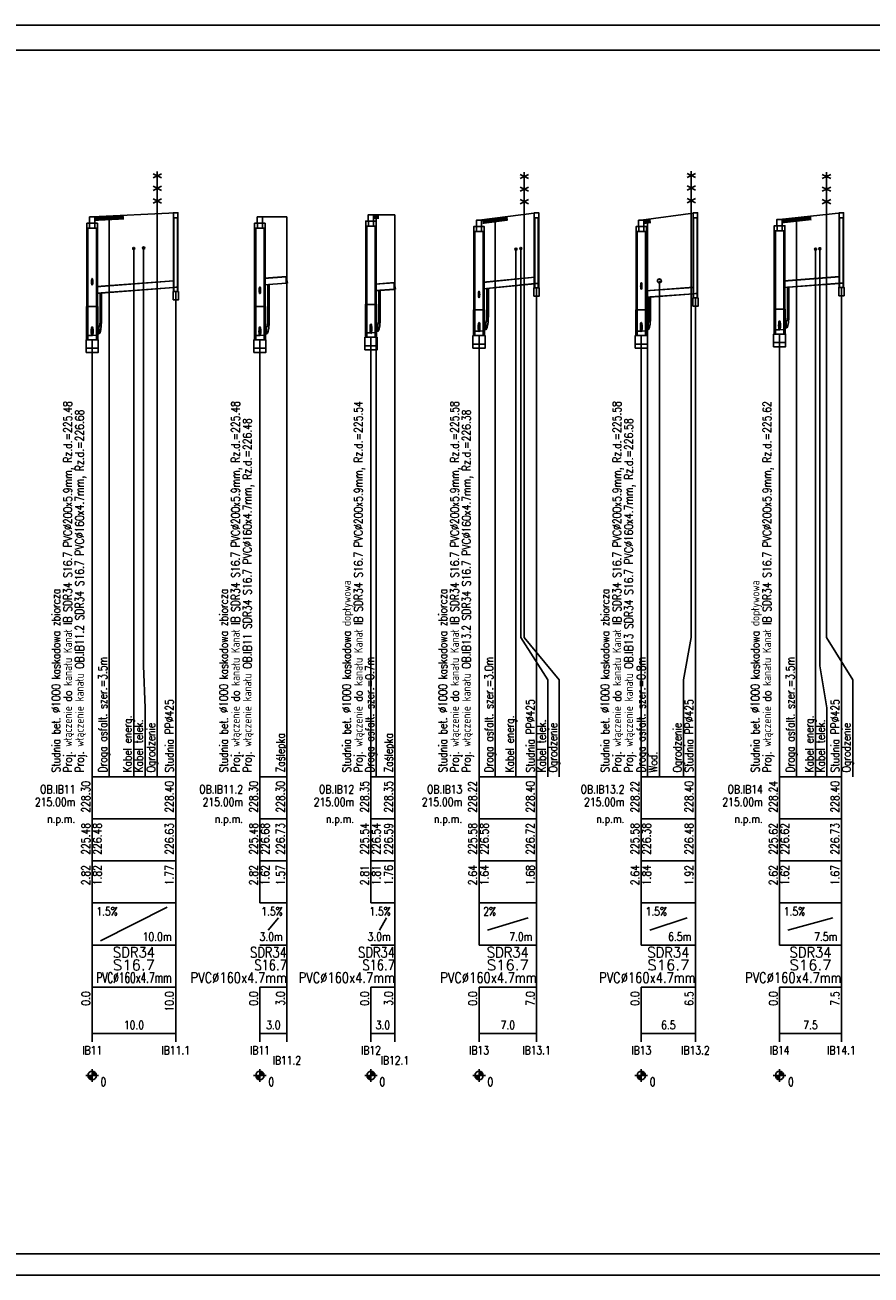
# Model space of a CAD drawing. Header units: metres. Extents: x -25 to 2175, y -3394 to -342.
# Tile 23 of 52: x 1774 to 1975, y -2411 to -2114. Entities that reach past the tile are written whole.
import ezdxf
from ezdxf.enums import TextEntityAlignment as Align

# ---------------------------------------------------------------- set-up
doc = ezdxf.new("R2010")
doc.units = ezdxf.units.M
doc.header["$LTSCALE"] = 0.2
for name, color, linetype in [('Linie_tabeli', 7, 'CONTINUOUS'), ('Pompownia_P8_Armatura', 7, 'CONTINUOUS'), ('Pompownia_P8_Liczby', 7, 'CONTINUOUS'), ('Pompownia_P8_Linie_opisowe', 7, 'CONTINUOUS'), ('Pompownia_P8_Linie_tabeli', 7, 'CONTINUOUS'), ('Pompownia_P8_Odcinki', 7, 'CONTINUOUS'), ('Pompownia_P8_Opis_PZ', 7, 'CONTINUOUS'), ('Pompownia_P8_Opis_uzbr_n', 7, 'CONTINUOUS'), ('Pompownia_P8_Opis_wl', 7, 'CONTINUOUS'), ('Pompownia_P8_Teren_istn', 3, 'CONTINUOUS'), ('Pompownia_P8_Uzbr_nadz', 7, 'CONTINUOUS'), ('Pompownia_P8_Uzbr_podz', 7, 'CONTINUOUS'), ('Pompownia_P8_Wezly', 7, 'CONTINUOUS'), ('warstwa_nr_0', 8, 'CONTINUOUS')]:
    doc.layers.add(name, color=color, linetype=linetype)
doc.styles.get("Standard").update_dxf_attribs({"font": 'simplex.shx'})

msp = doc.modelspace()

# ---------------------------------------------------------------- linework, layer by layer
at = {"layer": 'Linie_tabeli'}
msp.add_lwpolyline([(0.29, -2406.5), (2169.29, -2406.5), (2169.29, -2120.5), (0.29, -2120.5)], close=True, dxfattribs=at)
at = {"layer": 'Pompownia_P8_Armatura'}
for p, q in [((1791.42, -2184.79), (1791.78, -2184.79)), ((1831.28, -2184.79), (1831.64, -2184.79)), ((1857.41, -2185.52), (1857.41, -2187.32)), ((1857.68, -2184.17), (1858.04, -2184.17)), ((1883.09, -2185.12), (1883.09, -2186.92)), ((1883.36, -2183.77), (1883.72, -2183.77)), ((1921.65, -2185.12), (1921.65, -2186.92)), ((1921.92, -2183.77), (1922.28, -2183.77)), ((1954.51, -2184.76), (1954.51, -2186.56)), ((1954.78, -2183.41), (1955.14, -2183.41)), ((1791.15, -2186.14), (1791.15, -2187.94)), ((1831.01, -2186.14), (1831.01, -2187.94))]:
    msp.add_line(p, q, dxfattribs=at)
for points in [[(1831.31, -2184.79), (1831.31, -2176.16), (1831.3, -2176.16), (1831.3, -2184.79)], [(1831.61, -2184.79), (1831.61, -2176.16), (1831.63, -2176.16), (1831.63, -2184.79)], [(1954.81, -2183.41), (1954.81, -2176.78), (1954.8, -2176.78), (1954.8, -2183.41)], [(1955.11, -2183.41), (1955.11, -2176.78), (1955.13, -2176.78), (1955.13, -2183.41)], [(1791.45, -2184.79), (1791.45, -2178.16), (1791.43, -2178.16), (1791.43, -2184.79)], [(1791.75, -2184.79), (1791.75, -2178.16), (1791.76, -2178.16), (1791.76, -2184.79)], [(1857.71, -2184.17), (1857.71, -2177.54), (1857.69, -2177.54), (1857.69, -2184.17)], [(1858.01, -2184.17), (1858.01, -2177.54), (1858.02, -2177.54), (1858.02, -2184.17)], [(1883.39, -2183.77), (1883.39, -2177.1), (1883.37, -2177.1), (1883.37, -2183.77)], [(1883.69, -2183.77), (1883.69, -2177.1), (1883.7, -2177.1), (1883.7, -2183.77)], [(1921.95, -2183.77), (1921.95, -2179.14), (1921.93, -2179.14), (1921.93, -2183.77)], [(1922.25, -2183.77), (1922.25, -2179.14), (1922.26, -2179.14), (1922.26, -2183.77)], [(1856.81, -2185.67), (1857.41, -2185.67), (1857.41, -2185.6), (1856.81, -2185.6)], [(1882.49, -2185.27), (1883.09, -2185.27), (1883.09, -2185.2), (1882.49, -2185.2)], [(1921.05, -2185.27), (1921.65, -2185.27), (1921.65, -2185.2), (1921.05, -2185.2)], [(1953.91, -2184.91), (1954.51, -2184.91), (1954.51, -2184.84), (1953.91, -2184.84)], [(1790.55, -2186.29), (1791.15, -2186.29), (1791.15, -2186.21), (1790.55, -2186.21)], [(1790.55, -2187.79), (1791.15, -2187.79), (1791.15, -2187.86), (1790.55, -2187.86)], [(1830.41, -2186.29), (1831.01, -2186.29), (1831.01, -2186.21), (1830.41, -2186.21)], [(1830.41, -2187.79), (1831.01, -2187.79), (1831.01, -2187.86), (1830.41, -2187.86)], [(1856.81, -2187.17), (1857.41, -2187.17), (1857.41, -2187.25), (1856.81, -2187.25)], [(1882.49, -2186.77), (1883.09, -2186.77), (1883.09, -2186.85), (1882.49, -2186.85)], [(1921.05, -2186.77), (1921.65, -2186.77), (1921.65, -2186.85), (1921.05, -2186.85)], [(1953.91, -2186.41), (1954.51, -2186.41), (1954.51, -2186.49), (1953.91, -2186.49)]]:
    msp.add_lwpolyline(points, close=True, dxfattribs=at)
for points in [[(1791.15, -2186.29), (1791.19, -2186.27), (1791.24, -2186.21), (1791.28, -2186.12), (1791.32, -2186), (1791.36, -2185.85), (1791.39, -2185.67), (1791.41, -2185.47), (1791.43, -2185.25), (1791.44, -2185.02), (1791.45, -2184.79)], [(1791.15, -2186.21), (1791.19, -2186.2), (1791.24, -2186.14), (1791.28, -2186.06), (1791.31, -2185.94), (1791.35, -2185.8), (1791.38, -2185.63), (1791.4, -2185.43), (1791.42, -2185.23), (1791.43, -2185.01), (1791.43, -2184.79)], [(1791.15, -2187.79), (1791.24, -2187.75), (1791.33, -2187.64), (1791.42, -2187.46), (1791.5, -2187.21), (1791.57, -2186.91), (1791.63, -2186.55), (1791.68, -2186.15), (1791.72, -2185.71), (1791.74, -2185.26), (1791.75, -2184.79)], [(1791.15, -2187.86), (1791.24, -2187.82), (1791.34, -2187.71), (1791.43, -2187.53), (1791.51, -2187.28), (1791.58, -2186.96), (1791.64, -2186.59), (1791.7, -2186.18), (1791.73, -2185.74), (1791.75, -2185.27), (1791.76, -2184.79)], [(1831.01, -2186.29), (1831.06, -2186.27), (1831.11, -2186.21), (1831.15, -2186.12), (1831.19, -2186), (1831.23, -2185.85), (1831.26, -2185.67), (1831.28, -2185.47), (1831.3, -2185.25), (1831.31, -2185.02), (1831.31, -2184.79)], [(1831.01, -2186.21), (1831.06, -2186.2), (1831.1, -2186.14), (1831.14, -2186.06), (1831.18, -2185.94), (1831.22, -2185.8), (1831.24, -2185.63), (1831.27, -2185.43), (1831.28, -2185.23), (1831.3, -2185.01), (1831.3, -2184.79)], [(1831.01, -2187.79), (1831.11, -2187.75), (1831.2, -2187.64), (1831.29, -2187.46), (1831.37, -2187.21), (1831.44, -2186.91), (1831.5, -2186.55), (1831.55, -2186.15), (1831.58, -2185.71), (1831.61, -2185.26), (1831.61, -2184.79)], [(1831.01, -2187.86), (1831.11, -2187.82), (1831.2, -2187.71), (1831.29, -2187.53), (1831.38, -2187.28), (1831.45, -2186.96), (1831.51, -2186.59), (1831.56, -2186.18), (1831.6, -2185.74), (1831.62, -2185.27), (1831.63, -2184.79)], [(1857.41, -2185.67), (1857.45, -2185.66), (1857.5, -2185.6), (1857.54, -2185.51), (1857.58, -2185.39), (1857.62, -2185.23), (1857.65, -2185.06), (1857.67, -2184.85), (1857.69, -2184.64), (1857.7, -2184.41), (1857.71, -2184.17)], [(1857.41, -2185.6), (1857.45, -2185.58), (1857.49, -2185.53), (1857.54, -2185.44), (1857.57, -2185.33), (1857.61, -2185.18), (1857.64, -2185.01), (1857.66, -2184.82), (1857.68, -2184.61), (1857.69, -2184.4), (1857.69, -2184.17)], [(1857.41, -2187.17), (1857.5, -2187.14), (1857.59, -2187.03), (1857.68, -2186.85), (1857.76, -2186.6), (1857.83, -2186.29), (1857.89, -2185.94), (1857.94, -2185.54), (1857.98, -2185.1), (1858, -2184.64), (1858.01, -2184.17)], [(1857.41, -2187.25), (1857.5, -2187.21), (1857.6, -2187.1), (1857.69, -2186.91), (1857.77, -2186.66), (1857.84, -2186.35), (1857.9, -2185.98), (1857.95, -2185.57), (1857.99, -2185.12), (1858.01, -2184.65), (1858.02, -2184.17)], [(1883.09, -2185.27), (1883.13, -2185.25), (1883.18, -2185.2), (1883.22, -2185.11), (1883.26, -2184.99), (1883.3, -2184.83), (1883.33, -2184.65), (1883.35, -2184.45), (1883.37, -2184.24), (1883.38, -2184.01), (1883.39, -2183.77)], [(1883.09, -2185.2), (1883.13, -2185.18), (1883.18, -2185.13), (1883.22, -2185.04), (1883.25, -2184.92), (1883.29, -2184.78), (1883.32, -2184.61), (1883.34, -2184.42), (1883.36, -2184.21), (1883.37, -2183.99), (1883.37, -2183.77)], [(1883.09, -2186.77), (1883.18, -2186.74), (1883.27, -2186.63), (1883.36, -2186.45), (1883.44, -2186.2), (1883.51, -2185.89), (1883.57, -2185.54), (1883.62, -2185.13), (1883.66, -2184.7), (1883.68, -2184.24), (1883.69, -2183.77)], [(1883.09, -2186.85), (1883.18, -2186.81), (1883.28, -2186.7), (1883.37, -2186.51), (1883.45, -2186.26), (1883.52, -2185.95), (1883.58, -2185.58), (1883.64, -2185.17), (1883.67, -2184.72), (1883.69, -2184.25), (1883.7, -2183.77)], [(1921.65, -2185.27), (1921.69, -2185.25), (1921.74, -2185.2), (1921.78, -2185.11), (1921.82, -2184.99), (1921.86, -2184.83), (1921.89, -2184.65), (1921.91, -2184.45), (1921.93, -2184.24), (1921.94, -2184.01), (1921.95, -2183.77)], [(1921.65, -2185.2), (1921.69, -2185.18), (1921.73, -2185.13), (1921.78, -2185.04), (1921.81, -2184.92), (1921.85, -2184.78), (1921.88, -2184.61), (1921.9, -2184.42), (1921.92, -2184.21), (1921.93, -2183.99), (1921.93, -2183.77)], [(1921.65, -2186.77), (1921.74, -2186.74), (1921.83, -2186.63), (1921.92, -2186.45), (1922, -2186.2), (1922.07, -2185.89), (1922.13, -2185.54), (1922.18, -2185.13), (1922.22, -2184.7), (1922.24, -2184.24), (1922.25, -2183.77)], [(1921.65, -2186.85), (1921.74, -2186.81), (1921.84, -2186.7), (1921.93, -2186.51), (1922.01, -2186.26), (1922.08, -2185.95), (1922.14, -2185.58), (1922.19, -2185.17), (1922.23, -2184.72), (1922.25, -2184.25), (1922.26, -2183.77)], [(1954.51, -2184.91), (1954.56, -2184.9), (1954.61, -2184.84), (1954.65, -2184.75), (1954.69, -2184.63), (1954.73, -2184.48), (1954.76, -2184.3), (1954.78, -2184.1), (1954.8, -2183.88), (1954.81, -2183.65), (1954.81, -2183.41)], [(1954.51, -2184.84), (1954.56, -2184.82), (1954.6, -2184.77), (1954.64, -2184.68), (1954.68, -2184.57), (1954.71, -2184.42), (1954.74, -2184.25), (1954.77, -2184.06), (1954.78, -2183.85), (1954.79, -2183.64), (1954.8, -2183.41)], [(1954.51, -2186.41), (1954.61, -2186.38), (1954.7, -2186.27), (1954.79, -2186.09), (1954.87, -2185.84), (1954.94, -2185.54), (1955, -2185.18), (1955.05, -2184.78), (1955.08, -2184.34), (1955.11, -2183.88), (1955.11, -2183.41)], [(1954.51, -2186.49), (1954.61, -2186.45), (1954.7, -2186.34), (1954.79, -2186.15), (1954.87, -2185.9), (1954.95, -2185.59), (1955.01, -2185.22), (1955.06, -2184.81), (1955.1, -2184.36), (1955.12, -2183.9), (1955.13, -2183.41)]]:
    msp.add_lwpolyline(points, dxfattribs=at)
at = {"layer": 'Pompownia_P8_Liczby'}
for p, q in [((1788.05, -2364.1), (1791.05, -2364.1)), ((1788.55, -2364.17), (1790.55, -2364.04)), ((1788.56, -2364.24), (1790.54, -2363.97)), ((1788.57, -2364.31), (1790.53, -2363.9)), ((1788.59, -2364.38), (1790.51, -2363.83)), ((1788.61, -2364.45), (1790.49, -2363.76)), ((1788.63, -2364.51), (1790.46, -2363.7)), ((1788.66, -2364.57), (1790.43, -2363.64)), ((1788.7, -2364.63), (1790.4, -2363.58)), ((1788.74, -2364.69), (1790.36, -2363.52)), ((1788.78, -2364.75), (1790.31, -2363.46)), ((1788.83, -2364.8), (1790.27, -2363.41)), ((1788.88, -2364.85), (1790.22, -2363.36)), ((1788.93, -2364.89), (1790.16, -2363.32)), ((1788.99, -2364.93), (1790.11, -2363.28)), ((1789.05, -2364.97), (1790.05, -2363.24)), ((1789.11, -2365), (1789.99, -2363.21)), ((1789.17, -2365.03), (1789.92, -2363.18)), ((1789.24, -2365.06), (1789.86, -2363.15)), ((1789.31, -2365.08), (1789.79, -2363.13)), ((1789.37, -2365.09), (1789.72, -2363.12)), ((1789.44, -2365.1), (1789.65, -2363.11)), ((1789.51, -2365.1), (1789.58, -2363.11)), ((1789.55, -2362.6), (1789.55, -2365.6)), ((1827.91, -2364.1), (1830.91, -2364.1)), ((1828.42, -2364.24), (1830.4, -2363.97)), ((1828.42, -2364.17), (1830.41, -2364.04)), ((1828.44, -2364.31), (1830.39, -2363.9)), ((1828.45, -2364.38), (1830.37, -2363.83)), ((1828.47, -2364.45), (1830.35, -2363.76)), ((1828.5, -2364.51), (1830.33, -2363.7)), ((1828.53, -2364.57), (1830.3, -2363.64)), ((1828.57, -2364.63), (1830.26, -2363.58)), ((1828.6, -2364.69), (1830.22, -2363.52)), ((1828.65, -2364.75), (1830.18, -2363.46)), ((1828.69, -2364.8), (1830.13, -2363.41)), ((1828.74, -2364.85), (1830.08, -2363.36)), ((1828.8, -2364.89), (1830.03, -2363.32)), ((1828.85, -2364.93), (1829.97, -2363.28)), ((1828.91, -2364.97), (1829.91, -2363.24)), ((1828.98, -2365), (1829.85, -2363.21)), ((1829.04, -2365.03), (1829.79, -2363.18)), ((1829.1, -2365.06), (1829.72, -2363.15)), ((1829.17, -2365.08), (1829.66, -2363.13)), ((1829.24, -2365.09), (1829.59, -2363.12)), ((1829.31, -2365.1), (1829.52, -2363.11)), ((1829.38, -2365.1), (1829.45, -2363.11)), ((1829.41, -2362.6), (1829.41, -2365.6)), ((1854.31, -2364.1), (1857.31, -2364.1)), ((1854.81, -2364.17), (1856.8, -2364.04)), ((1854.82, -2364.24), (1856.8, -2363.97)), ((1854.83, -2364.31), (1856.78, -2363.9)), ((1854.85, -2364.38), (1856.77, -2363.83)), ((1854.87, -2364.45), (1856.75, -2363.76)), ((1854.89, -2364.51), (1856.72, -2363.7)), ((1854.92, -2364.57), (1856.69, -2363.64)), ((1854.96, -2364.63), (1856.65, -2363.58)), ((1855, -2364.69), (1856.62, -2363.52)), ((1855.04, -2364.75), (1856.57, -2363.46)), ((1855.09, -2364.8), (1856.53, -2363.41)), ((1855.14, -2364.85), (1856.48, -2363.36)), ((1855.19, -2364.89), (1856.42, -2363.32)), ((1855.25, -2364.93), (1856.37, -2363.28)), ((1855.31, -2364.97), (1856.31, -2363.24)), ((1855.37, -2365), (1856.24, -2363.21)), ((1855.43, -2365.03), (1856.18, -2363.18)), ((1855.5, -2365.06), (1856.12, -2363.15)), ((1855.56, -2365.08), (1856.05, -2363.13)), ((1855.63, -2365.09), (1855.98, -2363.12)), ((1855.7, -2365.1), (1855.91, -2363.11)), ((1855.77, -2365.1), (1855.84, -2363.11)), ((1855.81, -2362.6), (1855.81, -2365.6)), ((1879.99, -2364.1), (1882.99, -2364.1)), ((1880.49, -2364.17), (1882.48, -2364.04)), ((1880.5, -2364.24), (1882.48, -2363.97)), ((1880.51, -2364.31), (1882.47, -2363.9)), ((1880.53, -2364.38), (1882.45, -2363.83)), ((1880.55, -2364.45), (1882.43, -2363.76)), ((1880.57, -2364.51), (1882.4, -2363.7)), ((1880.6, -2364.57), (1882.37, -2363.64)), ((1880.64, -2364.63), (1882.34, -2363.58)), ((1880.68, -2364.69), (1882.3, -2363.52)), ((1880.72, -2364.75), (1882.25, -2363.46)), ((1880.77, -2364.8), (1882.21, -2363.41)), ((1880.82, -2364.85), (1882.16, -2363.36)), ((1880.87, -2364.89), (1882.1, -2363.32)), ((1880.93, -2364.93), (1882.05, -2363.28)), ((1880.99, -2364.97), (1881.99, -2363.24)), ((1881.05, -2365), (1881.93, -2363.21)), ((1881.11, -2365.03), (1881.86, -2363.18)), ((1881.18, -2365.06), (1881.8, -2363.15)), ((1881.25, -2365.08), (1881.73, -2363.13)), ((1881.31, -2365.09), (1881.66, -2363.12)), ((1881.38, -2365.1), (1881.59, -2363.11)), ((1881.45, -2365.1), (1881.52, -2363.11)), ((1881.49, -2362.6), (1881.49, -2365.6)), ((1918.55, -2364.1), (1921.55, -2364.1)), ((1919.05, -2364.17), (1921.04, -2364.04)), ((1919.06, -2364.24), (1921.04, -2363.97)), ((1919.07, -2364.31), (1921.02, -2363.9)), ((1919.09, -2364.38), (1921.01, -2363.83)), ((1919.11, -2364.45), (1920.99, -2363.76)), ((1919.13, -2364.51), (1920.96, -2363.7)), ((1919.16, -2364.57), (1920.93, -2363.64)), ((1919.2, -2364.63), (1920.89, -2363.58)), ((1919.24, -2364.69), (1920.86, -2363.52)), ((1919.28, -2364.75), (1920.81, -2363.46)), ((1919.33, -2364.8), (1920.77, -2363.41)), ((1919.38, -2364.85), (1920.72, -2363.36)), ((1919.43, -2364.89), (1920.66, -2363.32)), ((1919.49, -2364.93), (1920.61, -2363.28)), ((1919.55, -2364.97), (1920.55, -2363.24)), ((1919.61, -2365), (1920.48, -2363.21)), ((1919.67, -2365.03), (1920.42, -2363.18)), ((1919.74, -2365.06), (1920.36, -2363.15)), ((1919.8, -2365.08), (1920.29, -2363.13)), ((1919.87, -2365.09), (1920.22, -2363.12)), ((1919.94, -2365.1), (1920.15, -2363.11)), ((1920.01, -2365.1), (1920.08, -2363.11)), ((1920.05, -2362.6), (1920.05, -2365.6)), ((1951.41, -2364.1), (1954.41, -2364.1)), ((1951.92, -2364.24), (1953.9, -2363.97)), ((1951.92, -2364.17), (1953.91, -2364.04)), ((1951.94, -2364.31), (1953.89, -2363.9)), ((1951.95, -2364.38), (1953.87, -2363.83)), ((1951.97, -2364.45), (1953.85, -2363.76)), ((1952, -2364.51), (1953.83, -2363.7)), ((1952.03, -2364.57), (1953.8, -2363.64)), ((1952.07, -2364.63), (1953.76, -2363.58)), ((1952.1, -2364.69), (1953.72, -2363.52)), ((1952.15, -2364.75), (1953.68, -2363.46)), ((1952.19, -2364.8), (1953.63, -2363.41)), ((1952.24, -2364.85), (1953.58, -2363.36)), ((1952.3, -2364.89), (1953.53, -2363.32)), ((1952.35, -2364.93), (1953.47, -2363.28)), ((1952.41, -2364.97), (1953.41, -2363.24)), ((1952.48, -2365), (1953.35, -2363.21)), ((1952.54, -2365.03), (1953.29, -2363.18)), ((1952.6, -2365.06), (1953.22, -2363.15)), ((1952.67, -2365.08), (1953.16, -2363.13)), ((1952.74, -2365.09), (1953.09, -2363.12)), ((1952.81, -2365.1), (1953.02, -2363.11)), ((1952.88, -2365.1), (1952.95, -2363.11)), ((1952.91, -2362.6), (1952.91, -2365.6))]:
    msp.add_line(p, q, dxfattribs=at)
for centre in [(1789.55, -2364.1), (1829.41, -2364.1), (1855.81, -2364.1), (1881.49, -2364.1), (1920.05, -2364.1), (1952.91, -2364.1)]:
    msp.add_circle(centre, 1, dxfattribs=at)
at = {"layer": 'Pompownia_P8_Linie_opisowe'}
for p, q in [((1805.03, -2154.33), (1805.03, -2293.1)), ((1793.59, -2159.9), (1793.59, -2293.1)), ((1857.03, -2159.6), (1857.03, -2293.1)), ((1885.33, -2160.4), (1885.33, -2293.1)), ((1921.51, -2160.7), (1921.51, -2293.1)), ((1956.95, -2160.26), (1956.95, -2293.1)), ((1799.43, -2167.61), (1799.43, -2293.1)), ((1890.27, -2167.75), (1890.27, -2293.1)), ((1961.47, -2167.77), (1961.47, -2293.1)), ((1924.35, -2175.3), (1924.35, -2293.1))]:
    msp.add_line(p, q, dxfattribs=at)
for points in [[(1892.23, -2154.49), (1892.23, -2260.06), (1900.55, -2270.06), (1900.55, -2293.1)], [(1931.91, -2154.25), (1931.91, -2260.06), (1930.11, -2270.06), (1930.11, -2293.1)], [(1964.05, -2154.49), (1964.05, -2260.06), (1970.3, -2270.06), (1970.3, -2293.1)], [(1801.79, -2167.49), (1801.79, -2266.74), (1802.13, -2276.74), (1802.13, -2293.1)], [(1891.43, -2167.59), (1891.43, -2260.06), (1897.85, -2270.06), (1897.85, -2293.1)], [(1962.47, -2167.66), (1962.47, -2266.74), (1964.17, -2276.74), (1964.17, -2293.1)]]:
    msp.add_lwpolyline(points, dxfattribs=at)
at = {"layer": 'Pompownia_P8_Linie_tabeli'}
for p, q in [((1789.55, -2293.1), (1809.41, -2293.1)), ((1789.55, -2293.1), (1789.55, -2323.1)), ((1789.55, -2293.1), (1789.55, -2354.1)), ((1809.41, -2293.1), (1809.41, -2323.1)), ((1809.41, -2293.1), (1809.41, -2354.1)), ((1829.41, -2293.1), (1835.81, -2293.1)), ((1829.41, -2293.1), (1829.41, -2323.1)), ((1829.41, -2293.1), (1829.41, -2323.1)), ((1835.81, -2293.1), (1835.81, -2323.1)), ((1835.81, -2293.1), (1835.81, -2354.1)), ((1855.81, -2293.1), (1861.49, -2293.1)), ((1855.81, -2293.1), (1855.81, -2323.1)), ((1855.81, -2293.1), (1855.81, -2323.1)), ((1861.49, -2293.1), (1861.49, -2323.1)), ((1861.49, -2293.1), (1861.49, -2354.1)), ((1881.49, -2293.1), (1895.15, -2293.1)), ((1881.49, -2293.1), (1881.49, -2323.1)), ((1881.49, -2293.1), (1881.49, -2333.1)), ((1895.15, -2293.1), (1895.15, -2323.1)), ((1895.15, -2293.1), (1895.15, -2354.1)), ((1920.05, -2293.1), (1932.91, -2293.1)), ((1920.05, -2293.1), (1920.05, -2323.1)), ((1920.05, -2293.1), (1920.05, -2333.1)), ((1932.91, -2293.1), (1932.91, -2323.1)), ((1932.91, -2293.1), (1932.91, -2354.1)), ((1952.91, -2293.1), (1967.6, -2293.1)), ((1952.91, -2293.1), (1952.91, -2323.1)), ((1952.91, -2293.1), (1952.91, -2333.1)), ((1967.6, -2293.1), (1967.6, -2323.1)), ((1967.6, -2293.1), (1967.6, -2354.1)), ((1789.55, -2303.1), (1809.41, -2303.1)), ((1829.41, -2303.1), (1835.81, -2303.1)), ((1855.81, -2303.1), (1861.49, -2303.1)), ((1881.49, -2303.1), (1895.15, -2303.1)), ((1920.05, -2303.1), (1932.91, -2303.1)), ((1952.91, -2303.1), (1967.6, -2303.1)), ((1789.55, -2313.1), (1809.41, -2313.1)), ((1829.41, -2313.1), (1835.81, -2313.1)), ((1855.81, -2313.1), (1861.49, -2313.1)), ((1881.49, -2313.1), (1895.15, -2313.1)), ((1920.05, -2313.1), (1932.91, -2313.1)), ((1952.91, -2313.1), (1967.6, -2313.1)), ((1789.55, -2323.1), (1809.41, -2323.1)), ((1789.55, -2323.1), (1789.55, -2333.1)), ((1791.55, -2332.1), (1807.41, -2324.1)), ((1809.41, -2323.1), (1809.41, -2333.1)), ((1829.41, -2323.1), (1835.81, -2323.1)), ((1855.81, -2323.1), (1861.49, -2323.1)), ((1881.49, -2323.1), (1895.15, -2323.1)), ((1881.49, -2323.1), (1881.49, -2333.1)), ((1895.15, -2323.1), (1895.15, -2333.1)), ((1920.05, -2323.1), (1932.91, -2323.1)), ((1920.05, -2323.1), (1920.05, -2333.1)), ((1932.91, -2323.1), (1932.91, -2333.1)), ((1952.91, -2323.1), (1967.6, -2323.1)), ((1952.91, -2323.1), (1952.91, -2333.1)), ((1967.6, -2323.1), (1967.6, -2333.1)), ((1831.41, -2329.6), (1833.81, -2326.6)), ((1857.81, -2329.6), (1859.49, -2326.6)), ((1883.49, -2329.6), (1893.15, -2326.6)), ((1922.05, -2329.6), (1930.91, -2326.6)), ((1954.91, -2329.6), (1965.6, -2326.6)), ((1789.55, -2333.1), (1809.41, -2333.1)), ((1809.41, -2333.1), (1809.41, -2343.1)), ((1829.41, -2333.1), (1835.81, -2333.1)), ((1835.81, -2333.1), (1835.81, -2343.1)), ((1855.81, -2333.1), (1861.49, -2333.1)), ((1861.49, -2333.1), (1861.49, -2343.1)), ((1881.49, -2333.1), (1895.15, -2333.1)), ((1895.15, -2333.1), (1895.15, -2343.1)), ((1920.05, -2333.1), (1932.91, -2333.1)), ((1932.91, -2333.1), (1932.91, -2343.1)), ((1952.91, -2333.1), (1967.6, -2333.1)), ((1967.6, -2333.1), (1967.6, -2343.1)), ((1789.55, -2343.1), (1809.41, -2343.1)), ((1789.55, -2343.1), (1789.55, -2356.1)), ((1809.41, -2343.1), (1809.41, -2356.1)), ((1829.41, -2343.1), (1835.81, -2343.1)), ((1829.41, -2343.1), (1829.41, -2356.1)), ((1829.41, -2343.1), (1829.41, -2354.1)), ((1835.81, -2343.1), (1835.81, -2356.1)), ((1855.81, -2343.1), (1861.49, -2343.1)), ((1855.81, -2343.1), (1855.81, -2356.1)), ((1855.81, -2343.1), (1855.81, -2354.1)), ((1861.49, -2343.1), (1861.49, -2356.1)), ((1881.49, -2343.1), (1895.15, -2343.1)), ((1881.49, -2343.1), (1881.49, -2356.1)), ((1881.49, -2343.1), (1881.49, -2354.1)), ((1895.15, -2343.1), (1895.15, -2356.1)), ((1920.05, -2343.1), (1932.91, -2343.1)), ((1920.05, -2343.1), (1920.05, -2356.1)), ((1920.05, -2343.1), (1920.05, -2354.1)), ((1932.91, -2343.1), (1932.91, -2356.1)), ((1952.91, -2343.1), (1967.6, -2343.1)), ((1952.91, -2343.1), (1952.91, -2356.1)), ((1952.91, -2343.1), (1952.91, -2354.1)), ((1967.6, -2343.1), (1967.6, -2356.1)), ((1789.55, -2354.1), (1809.41, -2354.1)), ((1829.41, -2354.1), (1835.81, -2354.1)), ((1855.81, -2354.1), (1861.49, -2354.1)), ((1881.49, -2354.1), (1895.15, -2354.1)), ((1920.05, -2354.1), (1932.91, -2354.1)), ((1952.91, -2354.1), (1967.6, -2354.1))]:
    msp.add_line(p, q, dxfattribs=at)
for points in [[(1835.81, -2293.1), (1835.81, -2160.1)], [(1861.49, -2293.1), (1861.49, -2159.6)], [(1895.15, -2293.1), (1895.15, -2176.95)], [(1967.6, -2293.1), (1967.6, -2176.84)], [(1809.41, -2293.1), (1809.41, -2177.83)], [(1932.91, -2293.1), (1932.91, -2179.34)], [(1855.81, -2293.1), (1855.81, -2188.7)], [(1881.49, -2293.1), (1881.49, -2188.3)], [(1920.05, -2293.1), (1920.05, -2188.3)], [(1952.91, -2293.1), (1952.91, -2187.94)], [(1789.55, -2293.1), (1789.55, -2189.31)], [(1829.41, -2293.1), (1829.41, -2189.31)]]:
    msp.add_lwpolyline(points, dxfattribs=at)
at = {"layer": 'Pompownia_P8_Odcinki'}
for points in [[(1790.55, -2176.71), (1808.99, -2175.32), (1808.99, -2175.28), (1790.55, -2176.66)], [(1790.55, -2178.21), (1808.99, -2176.83), (1808.99, -2176.88), (1790.55, -2178.26)], [(1830.41, -2174.71), (1835.66, -2174.31), (1835.66, -2174.27), (1830.41, -2174.66)], [(1830.41, -2176.21), (1835.66, -2175.82), (1835.66, -2175.87), (1830.41, -2176.26)], [(1856.81, -2176.09), (1861.34, -2175.75), (1861.34, -2175.71), (1856.81, -2176.05)], [(1882.49, -2175.67), (1894.72, -2174.44), (1894.72, -2174.4), (1882.49, -2175.62)], [(1882.49, -2177.17), (1894.72, -2175.95), (1894.72, -2176), (1882.49, -2177.22)], [(1921.05, -2177.69), (1932.49, -2176.83), (1932.49, -2176.79), (1921.05, -2177.64)], [(1953.91, -2175.33), (1967.18, -2174.34), (1967.18, -2174.29), (1953.91, -2175.29)], [(1953.91, -2176.84), (1967.18, -2175.84), (1967.18, -2175.89), (1953.91, -2176.89)], [(1856.81, -2177.6), (1861.34, -2177.26), (1861.34, -2177.31), (1856.81, -2177.65)], [(1921.05, -2179.2), (1932.49, -2178.34), (1932.49, -2178.39), (1921.05, -2179.24)]]:
    msp.add_lwpolyline(points, close=True, dxfattribs=at)
at = {"layer": 'Pompownia_P8_Opis_wl'}
for centre, major_axis in [((1789.55, -2175.53), (0, -0.8)), ((1789.55, -2175.53), (0, -0.753)), ((1829.41, -2177.53), (0, -0.8)), ((1829.41, -2177.53), (0, -0.753)), ((1920.05, -2176.52), (0, -0.8)), ((1920.05, -2176.52), (0, -0.753)), ((1881.49, -2178.52), (0, -0.8)), ((1881.49, -2178.52), (0, -0.753)), ((1855.81, -2186.67), (0, -1.1)), ((1855.81, -2186.67), (0, -1)), ((1881.49, -2186.27), (0, -1.1)), ((1881.49, -2186.27), (0, -1)), ((1920.05, -2186.27), (0, -1.1)), ((1920.05, -2186.27), (0, -1)), ((1952.91, -2185.91), (0, -1.1)), ((1952.91, -2185.91), (0, -1)), ((1789.55, -2187.29), (0, -1.1)), ((1789.55, -2187.29), (0, -1)), ((1829.41, -2187.29), (0, -1.1)), ((1829.41, -2187.29), (0, -1))]:
    msp.add_ellipse(centre, major_axis=major_axis, ratio=0.2, dxfattribs=at)
at = {"layer": 'Pompownia_P8_Teren_istn'}
for points in [[(1789.55, -2160.1), (1809.41, -2159.1)], [(1881.49, -2160.9), (1895.15, -2159.1)], [(1920.05, -2160.9), (1932.91, -2159.1)], [(1952.91, -2160.7), (1967.6, -2159.1)], [(1829.41, -2160.1), (1835.81, -2160.1)], [(1855.81, -2159.6), (1861.49, -2159.6)]]:
    msp.add_lwpolyline(points, dxfattribs=at)
at = {"layer": 'Pompownia_P8_Uzbr_nadz'}
for p, q in [((1804.03, -2150.83), (1806.03, -2149.83)), ((1804.03, -2149.83), (1806.03, -2150.83)), ((1805.03, -2159.33), (1805.03, -2149.33)), ((1891.23, -2150.99), (1893.23, -2149.99)), ((1891.23, -2149.99), (1893.23, -2150.99)), ((1892.23, -2159.49), (1892.23, -2149.49)), ((1930.91, -2150.75), (1932.91, -2149.75)), ((1930.91, -2149.75), (1932.91, -2150.75)), ((1931.91, -2159.25), (1931.91, -2149.25)), ((1963.05, -2150.99), (1965.05, -2149.99)), ((1963.05, -2149.99), (1965.05, -2150.99)), ((1964.05, -2159.49), (1964.05, -2149.49)), ((1804.03, -2153.83), (1806.03, -2152.83)), ((1804.03, -2152.83), (1806.03, -2153.83)), ((1891.23, -2153.99), (1893.23, -2152.99)), ((1891.23, -2152.99), (1893.23, -2153.99)), ((1930.91, -2153.75), (1932.91, -2152.75)), ((1930.91, -2152.75), (1932.91, -2153.75)), ((1963.05, -2153.99), (1965.05, -2152.99)), ((1963.05, -2152.99), (1965.05, -2153.99)), ((1804.03, -2156.83), (1806.03, -2155.83)), ((1804.03, -2155.83), (1806.03, -2156.83)), ((1891.23, -2156.99), (1893.23, -2155.99)), ((1891.23, -2155.99), (1893.23, -2156.99)), ((1930.91, -2156.75), (1932.91, -2155.75)), ((1930.91, -2155.75), (1932.91, -2156.75)), ((1963.05, -2156.99), (1965.05, -2155.99)), ((1963.05, -2155.99), (1965.05, -2156.99))]:
    msp.add_line(p, q, dxfattribs=at)
for points in [[(1790.09, -2160.58, 1, 1, 0), (1797.09, -2160.23, 1, 1, 0)], [(1856.33, -2160.1, 1, 1, 0), (1857.73, -2160.1, 1, 1, 0)], [(1882.33, -2161.29, 1, 1, 0), (1888.33, -2160.5, 1, 1, 0)], [(1920.71, -2161.31, 1, 1, 0), (1922.31, -2161.09, 1, 1, 0)], [(1953.45, -2161.15, 1, 1, 0), (1960.45, -2160.38, 1, 1, 0)]]:
    msp.add_lwpolyline(points, format="xyseb", dxfattribs=at)
at = {"layer": 'Pompownia_P8_Uzbr_podz'}
for centre, radius in [((1799.43, -2167.61), 0.25), ((1801.79, -2167.49), 0.25), ((1890.27, -2167.75), 0.25), ((1891.43, -2167.59), 0.25), ((1961.47, -2167.77), 0.25), ((1962.47, -2167.66), 0.25), ((1924.35, -2175.3), 0.472), ((1924.35, -2175.3), 0.45)]:
    msp.add_circle(centre, radius, dxfattribs=at)
at = {"layer": 'Pompownia_P8_Wezly'}
for p, q in [((1790.15, -2161.6), (1788.95, -2161.6)), ((1830.01, -2161.6), (1828.81, -2161.6)), ((1856.41, -2161.1), (1855.21, -2161.1)), ((1790.15, -2162.8), (1788.95, -2162.8)), ((1830.01, -2162.8), (1828.81, -2162.8)), ((1856.41, -2162.3), (1855.21, -2162.3)), ((1882.09, -2162.4), (1880.89, -2162.4)), ((1882.09, -2163.6), (1880.89, -2163.6)), ((1920.65, -2162.4), (1919.45, -2162.4)), ((1920.65, -2163.6), (1919.45, -2163.6)), ((1953.51, -2162.2), (1952.31, -2162.2)), ((1953.51, -2163.4), (1952.31, -2163.4)), ((1835.81, -2175.04), (1835.66, -2174.27)), ((1835.66, -2174.27), (1835.66, -2175.87)), ((1835.81, -2175.06), (1835.66, -2174.31)), ((1835.66, -2175.82), (1835.81, -2175.81)), ((1835.66, -2175.87), (1835.81, -2175.84)), ((1835.96, -2175.81), (1835.81, -2175.04)), ((1835.96, -2175.81), (1835.81, -2175.06)), ((1835.81, -2175.81), (1835.96, -2175.81)), ((1835.81, -2175.84), (1835.96, -2175.81)), ((1835.96, -2175.81), (1835.96, -2175.81)), ((1861.49, -2176.48), (1861.34, -2175.71)), ((1861.34, -2175.71), (1861.34, -2177.31)), ((1861.49, -2176.5), (1861.34, -2175.75)), ((1861.64, -2177.25), (1861.49, -2176.48)), ((1861.64, -2177.25), (1861.49, -2176.5)), ((1861.34, -2177.26), (1861.49, -2177.25)), ((1861.34, -2177.31), (1861.49, -2177.28)), ((1861.49, -2177.25), (1861.64, -2177.25)), ((1861.49, -2177.28), (1861.64, -2177.25)), ((1861.64, -2177.25), (1861.64, -2177.25)), ((1790.67, -2181.4), (1788.43, -2181.4)), ((1830.53, -2181.4), (1828.29, -2181.4)), ((1856.93, -2180.9), (1854.69, -2180.9)), ((1882.61, -2182.2), (1880.37, -2182.2)), ((1921.17, -2182.2), (1918.93, -2182.2)), ((1954.03, -2182), (1951.79, -2182))]:
    msp.add_line(p, q, dxfattribs=at)
for points in [[(1808.88, -2160.3), (1809.94, -2160.3), (1809.94, -2159.1), (1808.88, -2159.1)], [(1894.62, -2160.3), (1895.68, -2160.3), (1895.68, -2159.1), (1894.62, -2159.1)], [(1932.38, -2160.3), (1933.44, -2160.3), (1933.44, -2159.1), (1932.38, -2159.1)], [(1967.07, -2160.3), (1968.13, -2160.3), (1968.13, -2159.1), (1967.07, -2159.1)], [(1788.95, -2161.6), (1788.3, -2161.6), (1788.3, -2162.8), (1788.95, -2162.8)], [(1788.92, -2161.6), (1790.17, -2161.6), (1790.17, -2160.1), (1788.92, -2160.1)], [(1790.15, -2161.6), (1790.8, -2161.6), (1790.8, -2162.8), (1790.15, -2162.8)], [(1808.88, -2177.83), (1809.94, -2177.83), (1809.94, -2160.3), (1808.88, -2160.3)], [(1808.99, -2177.83), (1809.84, -2177.83), (1809.84, -2160.3), (1808.99, -2160.3)], [(1828.81, -2161.6), (1828.16, -2161.6), (1828.16, -2162.8), (1828.81, -2162.8)], [(1828.79, -2161.6), (1830.04, -2161.6), (1830.04, -2160.1), (1828.79, -2160.1)], [(1830.01, -2161.6), (1830.66, -2161.6), (1830.66, -2162.8), (1830.01, -2162.8)], [(1855.21, -2161.1), (1854.56, -2161.1), (1854.56, -2162.3), (1855.21, -2162.3)], [(1855.18, -2161.1), (1856.43, -2161.1), (1856.43, -2159.6), (1855.18, -2159.6)], [(1856.41, -2161.1), (1857.06, -2161.1), (1857.06, -2162.3), (1856.41, -2162.3)], [(1880.86, -2162.4), (1882.11, -2162.4), (1882.11, -2160.9), (1880.86, -2160.9)], [(1894.62, -2176.95), (1895.68, -2176.95), (1895.68, -2160.3), (1894.62, -2160.3)], [(1894.72, -2176.95), (1895.57, -2176.95), (1895.57, -2160.3), (1894.72, -2160.3)], [(1919.42, -2162.4), (1920.67, -2162.4), (1920.67, -2160.9), (1919.42, -2160.9)], [(1932.38, -2179.34), (1933.44, -2179.34), (1933.44, -2160.3), (1932.38, -2160.3)], [(1932.49, -2179.34), (1933.34, -2179.34), (1933.34, -2160.3), (1932.49, -2160.3)], [(1952.29, -2162.2), (1953.54, -2162.2), (1953.54, -2160.7), (1952.29, -2160.7)], [(1967.07, -2176.84), (1968.13, -2176.84), (1968.13, -2160.3), (1967.07, -2160.3)], [(1967.18, -2176.84), (1968.03, -2176.84), (1968.03, -2160.3), (1967.18, -2160.3)], [(1788.55, -2181.4), (1788.3, -2181.4), (1788.3, -2162.8), (1788.55, -2162.8)], [(1790.55, -2181.4), (1790.8, -2181.4), (1790.8, -2162.8), (1790.55, -2162.8)], [(1828.41, -2181.4), (1828.16, -2181.4), (1828.16, -2162.8), (1828.41, -2162.8)], [(1830.41, -2181.4), (1830.66, -2181.4), (1830.66, -2162.8), (1830.41, -2162.8)], [(1854.81, -2180.9), (1854.56, -2180.9), (1854.56, -2162.3), (1854.81, -2162.3)], [(1856.81, -2180.9), (1857.06, -2180.9), (1857.06, -2162.3), (1856.81, -2162.3)], [(1880.89, -2162.4), (1880.24, -2162.4), (1880.24, -2163.6), (1880.89, -2163.6)], [(1880.49, -2182.2), (1880.24, -2182.2), (1880.24, -2163.6), (1880.49, -2163.6)], [(1882.09, -2162.4), (1882.74, -2162.4), (1882.74, -2163.6), (1882.09, -2163.6)], [(1882.49, -2182.2), (1882.74, -2182.2), (1882.74, -2163.6), (1882.49, -2163.6)], [(1919.45, -2162.4), (1918.8, -2162.4), (1918.8, -2163.6), (1919.45, -2163.6)], [(1919.05, -2182.2), (1918.8, -2182.2), (1918.8, -2163.6), (1919.05, -2163.6)], [(1920.65, -2162.4), (1921.3, -2162.4), (1921.3, -2163.6), (1920.65, -2163.6)], [(1921.05, -2182.2), (1921.3, -2182.2), (1921.3, -2163.6), (1921.05, -2163.6)], [(1952.31, -2162.2), (1951.66, -2162.2), (1951.66, -2163.4), (1952.31, -2163.4)], [(1951.91, -2182), (1951.66, -2182), (1951.66, -2163.4), (1951.91, -2163.4)], [(1953.51, -2162.2), (1954.16, -2162.2), (1954.16, -2163.4), (1953.51, -2163.4)], [(1953.91, -2182), (1954.16, -2182), (1954.16, -2163.4), (1953.91, -2163.4)], [(1809.41, -2177.83), (1808.99, -2177.83), (1808.99, -2176.83), (1809.41, -2176.8), (1809.84, -2176.8), (1809.84, -2177.83)], [(1894.53, -2178.95), (1895.76, -2178.95), (1895.76, -2176.95), (1894.53, -2176.95)], [(1895.15, -2176.95), (1894.72, -2176.95), (1894.72, -2175.95), (1895.15, -2175.91), (1895.57, -2175.91), (1895.57, -2176.95)], [(1966.99, -2178.84), (1968.22, -2178.84), (1968.22, -2176.84), (1966.99, -2176.84)], [(1967.6, -2176.84), (1967.18, -2176.84), (1967.18, -2175.84), (1967.6, -2175.81), (1968.03, -2175.81), (1968.03, -2176.84)], [(1808.8, -2179.83), (1810.03, -2179.83), (1810.03, -2177.83), (1808.8, -2177.83)], [(1932.3, -2181.34), (1933.53, -2181.34), (1933.53, -2179.34), (1932.3, -2179.34)], [(1932.91, -2179.34), (1932.49, -2179.34), (1932.49, -2178.34), (1932.91, -2178.31), (1933.34, -2178.31), (1933.34, -2179.34)], [(1788.55, -2189.31), (1788.23, -2189.31), (1788.23, -2181.4), (1788.55, -2181.4)], [(1790.55, -2189.31), (1790.87, -2189.31), (1790.87, -2181.4), (1790.55, -2181.4)], [(1828.41, -2189.31), (1828.09, -2189.31), (1828.09, -2181.4), (1828.41, -2181.4)], [(1830.41, -2189.31), (1830.73, -2189.31), (1830.73, -2181.4), (1830.41, -2181.4)], [(1854.81, -2188.7), (1854.49, -2188.7), (1854.49, -2180.9), (1854.81, -2180.9)], [(1856.81, -2188.7), (1857.13, -2188.7), (1857.13, -2180.9), (1856.81, -2180.9)], [(1880.49, -2188.3), (1880.17, -2188.3), (1880.17, -2182.2), (1880.49, -2182.2)], [(1882.49, -2188.3), (1882.81, -2188.3), (1882.81, -2182.2), (1882.49, -2182.2)], [(1919.05, -2188.3), (1918.73, -2188.3), (1918.73, -2182.2), (1919.05, -2182.2)], [(1921.05, -2188.3), (1921.37, -2188.3), (1921.37, -2182.2), (1921.05, -2182.2)], [(1951.91, -2187.94), (1951.59, -2187.94), (1951.59, -2182), (1951.91, -2182)], [(1953.91, -2187.94), (1954.23, -2187.94), (1954.23, -2182), (1953.91, -2182)], [(1789.55, -2189.31), (1788.55, -2189.31), (1788.55, -2188.29), (1789.55, -2188.29), (1790.55, -2188.21), (1790.55, -2189.31)], [(1829.41, -2189.31), (1828.41, -2189.31), (1828.41, -2188.29), (1829.41, -2188.29), (1830.41, -2188.21), (1830.41, -2189.31)], [(1854.37, -2190.7), (1857.25, -2190.7), (1857.25, -2188.7), (1854.37, -2188.7)], [(1855.81, -2188.7), (1854.81, -2188.7), (1854.81, -2187.67), (1855.81, -2187.67), (1856.81, -2187.6), (1856.81, -2188.7)], [(1880.05, -2190.3), (1882.93, -2190.3), (1882.93, -2188.3), (1880.05, -2188.3)], [(1881.49, -2188.3), (1880.49, -2188.3), (1880.49, -2187.27), (1881.49, -2187.27), (1882.49, -2187.17), (1882.49, -2188.3)], [(1918.61, -2190.3), (1921.49, -2190.3), (1921.49, -2188.3), (1918.61, -2188.3)], [(1920.05, -2188.3), (1919.05, -2188.3), (1919.05, -2187.27), (1920.05, -2187.27), (1921.05, -2187.2), (1921.05, -2188.3)], [(1951.47, -2189.94), (1954.35, -2189.94), (1954.35, -2187.94), (1951.47, -2187.94)], [(1952.91, -2187.94), (1951.91, -2187.94), (1951.91, -2186.91), (1952.91, -2186.91), (1953.91, -2186.84), (1953.91, -2187.94)], [(1788.11, -2191.31), (1790.99, -2191.31), (1790.99, -2189.31), (1788.11, -2189.31)], [(1788.11, -2192.31), (1790.99, -2192.31), (1790.99, -2191.31), (1788.11, -2191.31)], [(1827.97, -2191.31), (1830.85, -2191.31), (1830.85, -2189.31), (1827.97, -2189.31)], [(1827.97, -2192.31), (1830.85, -2192.31), (1830.85, -2191.31), (1827.97, -2191.31)], [(1854.37, -2191.7), (1857.25, -2191.7), (1857.25, -2190.7), (1854.37, -2190.7)], [(1880.05, -2191.3), (1882.93, -2191.3), (1882.93, -2190.3), (1880.05, -2190.3)], [(1918.61, -2191.3), (1921.49, -2191.3), (1921.49, -2190.3), (1918.61, -2190.3)], [(1951.47, -2190.94), (1954.35, -2190.94), (1954.35, -2189.94), (1951.47, -2189.94)]]:
    msp.add_lwpolyline(points, close=True, dxfattribs=at)
at = {"layer": 'warstwa_nr_0'}
msp.add_lwpolyline([(-24.71, -2411.5), (2175.29, -2411.5), (2175.29, -2114.5), (-24.71, -2114.5)], close=True, dxfattribs=at)

# ---------------------------------------------------------------- texts
at = {"layer": 'Pompownia_P8_Liczby', "width": 0.8}
for s, p in [('228.30', (1789.05, -2294.1)), ('228.40', (1808.91, -2294.1)), ('228.30', (1828.91, -2294.1)), ('228.30', (1835.31, -2294.1)), ('228.35', (1855.31, -2294.1)), ('228.35', (1860.99, -2294.1)), ('228.22', (1880.99, -2294.1)), ('228.40', (1894.65, -2294.1)), ('228.22', (1919.55, -2294.1)), ('228.40', (1932.41, -2294.1)), ('228.24', (1952.41, -2294.1)), ('228.40', (1967.1, -2294.1)), ('225.48', (1789.05, -2304.1)), ('226.48', (1791.8, -2304.1)), ('226.63', (1808.91, -2304.1)), ('225.48', (1828.91, -2304.1)), ('226.68', (1831.66, -2304.1)), ('226.73', (1835.31, -2304.1)), ('225.54', (1855.31, -2304.1)), ('226.54', (1858.06, -2304.1)), ('226.59', (1860.99, -2304.1)), ('225.58', (1880.99, -2304.1)), ('226.58', (1883.74, -2304.1)), ('226.72', (1894.65, -2304.1)), ('225.58', (1919.55, -2304.1)), ('226.38', (1922.3, -2304.1)), ('226.48', (1932.41, -2304.1)), ('225.62', (1952.41, -2304.1)), ('226.62', (1955.16, -2304.1)), ('226.73', (1967.1, -2304.1)), ('2.82', (1789.05, -2314.1)), ('1.82', (1791.8, -2314.1)), ('1.77', (1808.91, -2314.1)), ('2.82', (1828.91, -2314.1)), ('1.62', (1831.66, -2314.1)), ('1.57', (1835.31, -2314.1)), ('2.81', (1855.31, -2314.1)), ('1.81', (1858.06, -2314.1)), ('1.76', (1860.99, -2314.1)), ('2.64', (1880.99, -2314.1)), ('1.64', (1883.74, -2314.1)), ('1.68', (1894.65, -2314.1)), ('2.64', (1919.55, -2314.1)), ('1.84', (1922.3, -2314.1)), ('1.92', (1932.41, -2314.1)), ('2.62', (1952.41, -2314.1)), ('1.62', (1955.16, -2314.1)), ('1.67', (1967.1, -2314.1)), ('0.0', (1789.05, -2344.1)), ('10.0', (1808.91, -2344.1)), ('0.0', (1828.91, -2344.1)), ('3.0', (1835.31, -2344.1)), ('0.0', (1855.31, -2344.1)), ('3.0', (1860.99, -2344.1)), ('0.0', (1880.99, -2344.1)), ('7.0', (1894.65, -2344.1)), ('0.0', (1919.55, -2344.1)), ('6.5', (1932.41, -2344.1)), ('0.0', (1952.41, -2344.1)), ('7.5', (1967.1, -2344.1))]:
    msp.add_text(s, height=2, rotation=90, dxfattribs=at).set_placement(p, align=Align.RIGHT)
for s, p in [('1.5%', (1790.55, -2326.1)), ('2%', (1882.49, -2326.1)), ('1.5%', (1921.05, -2326.1)), ('1.5%', (1953.91, -2326.1)), ('0', (1791.55, -2366.6)), ('0', (1831.41, -2366.6)), ('0', (1857.81, -2366.6)), ('0', (1883.49, -2366.6)), ('0', (1922.05, -2366.6)), ('0', (1954.91, -2366.6))]:
    msp.add_text(s, height=2, dxfattribs=at).set_placement(p)
for s, height, p in [('1.5%', 2, (1834.81, -2326.1)), ('1.5%', 2, (1860.49, -2326.1)), ('10.0m', 2, (1808.41, -2332.1)), ('3.0m', 2, (1834.81, -2332.1)), ('3.0m', 2, (1860.49, -2332.1)), ('7.0m', 2, (1894.15, -2332.1)), ('6.5m', 2, (1931.91, -2332.1)), ('7.5m', 2, (1966.6, -2332.1)), ('SDR34', 2.5, (1835.81, -2336.1)), ('SDR34', 2.5, (1861.49, -2336.1)), ('S16.7', 2.5, (1835.81, -2339.1)), ('S16.7', 2.5, (1861.49, -2339.1)), ('PVC%%c160x4.7mm', 2.5, (1835.81, -2342.1)), ('PVC%%c160x4.7mm', 2.5, (1861.49, -2342.1)), ('PVC%%c160x4.7mm', 2.5, (1895.15, -2342.1)), ('PVC%%c160x4.7mm', 2.5, (1932.91, -2342.1)), ('PVC%%c160x4.7mm', 2.5, (1967.6, -2342.1))]:
    msp.add_text(s, height=height, dxfattribs=at).set_placement(p, align=Align.RIGHT)
at = {"layer": 'Pompownia_P8_Liczby'}
for s, width, p, p2 in [('SDR34', 0.865979, (1794.48, -2336.1), (1804.48, -2336.1)), ('SDR34', 0.865979, (1883.32, -2336.1), (1893.32, -2336.1)), ('SDR34', 0.865979, (1921.48, -2336.1), (1931.48, -2336.1)), ('SDR34', 0.865979, (1955.26, -2336.1), (1965.26, -2336.1)), ('S16.7', 1.05, (1794.48, -2339.1), (1804.48, -2339.1)), ('S16.7', 1.05, (1883.32, -2339.1), (1893.32, -2339.1)), ('S16.7', 1.05, (1921.48, -2339.1), (1931.48, -2339.1)), ('S16.7', 1.05, (1955.26, -2339.1), (1965.26, -2339.1)), ('PVC%%c160x4.7mm', 0.586231, (1790.55, -2342.1), (1808.41, -2342.1))]:
    msp.add_text(s, height=2.5, dxfattribs=dict(at, width=width)).set_placement(p, p2, align=Align.FIT)
at = {"layer": 'Pompownia_P8_Liczby', "width": 0.8}
for s, p in [('10.0', (1799.48, -2353.1)), ('3.0', (1832.61, -2353.1)), ('3.0', (1858.65, -2353.1)), ('7.0', (1888.32, -2353.1)), ('6.5', (1926.48, -2353.1)), ('7.5', (1960.26, -2353.1)), ('IB11', (1789.55, -2359.1)), ('IB11.1', (1809.41, -2359.1)), ('IB11', (1829.41, -2359.1)), ('IB12', (1855.81, -2359.1)), ('IB13', (1881.49, -2359.1)), ('IB13.1', (1895.15, -2359.1)), ('IB13', (1920.05, -2359.1)), ('IB13.2', (1932.91, -2359.1)), ('IB14', (1952.91, -2359.1)), ('IB14.1', (1967.6, -2359.1)), ('IB11.2', (1835.81, -2361.5)), ('IB12.1', (1861.49, -2361.5))]:
    msp.add_text(s, height=2, dxfattribs=at).set_placement(p, align=Align.CENTER)
at = {"layer": 'Pompownia_P8_Linie_tabeli', "width": 0.8}
for s, p in [('OB.IB11', (1785.55, -2297.1)), ('OB.IB11.2', (1825.41, -2297.1)), ('OB.IB12', (1851.81, -2297.1)), ('OB.IB13', (1877.49, -2297.1)), ('OB.IB13.2', (1916.05, -2297.1)), ('OB.IB14', (1948.91, -2297.1)), ('215.00m', (1785.55, -2300.1)), ('215.00m', (1825.41, -2300.1)), ('215.00m', (1851.81, -2300.1)), ('215.00m', (1877.49, -2300.1)), ('215.00m', (1916.05, -2300.1)), ('215.00m', (1948.91, -2300.1)), ('n.p.m.', (1785.55, -2304.1)), ('n.p.m.', (1825.41, -2304.1)), ('n.p.m.', (1851.81, -2304.1)), ('n.p.m.', (1877.49, -2304.1)), ('n.p.m.', (1916.05, -2304.1)), ('n.p.m.', (1948.91, -2304.1))]:
    msp.add_text(s, height=2, dxfattribs=at).set_placement(p, align=Align.RIGHT)
at = {"layer": 'Pompownia_P8_Opis_PZ', "width": 0.8}
for s, p in [('Studnia bet. %%c1000 kaskadowa dopływowa', (1851.01, -2292.1)), ('Studnia bet. %%c1000 kaskadowa dopływowa', (1948.11, -2292.1)), ('Studnia bet. %%c1000 kaskadowa zbiorcza', (1781.95, -2292.1)), ('Studnia bet. %%c1000 kaskadowa zbiorcza', (1821.81, -2292.1)), ('Studnia bet. %%c1000 kaskadowa zbiorcza', (1873.89, -2292.1)), ('Studnia bet. %%c1000 kaskadowa zbiorcza', (1912.45, -2292.1)), ('Studnia PP%%c425', (1808.91, -2292.1)), ('Studnia PP%%c425', (1894.65, -2292.1)), ('Studnia PP%%c425', (1932.41, -2292.1)), ('Studnia PP%%c425', (1967.1, -2292.1)), ('Zaślepka', (1835.31, -2292.1)), ('Zaślepka', (1860.99, -2292.1))]:
    msp.add_text(s, height=2, rotation=90, dxfattribs=at).set_placement(p)
at = {"layer": 'Pompownia_P8_Opis_uzbr_n', "width": 0.8}
for s, p in [('Droga asfalt. szer.=3.5m', (1793.09, -2292.1)), ('Droga asfalt. szer.=0.7m', (1856.53, -2292.1)), ('Droga asfalt. szer.=3.0m', (1884.83, -2292.1)), ('Droga asfalt. szer.=0.8m', (1921.01, -2292.1)), ('Droga asfalt. szer.=3.5m', (1956.45, -2292.1)), ('Kabel energ.', (1798.93, -2292.1)), ('Kabel telek.', (1801.63, -2292.1)), ('Ogrodzenie', (1804.53, -2292.1)), ('Kabel energ.', (1889.77, -2292.1)), ('Kabel telek.', (1897.35, -2292.1)), ('Ogrodzenie', (1900.05, -2292.1)), ('Ogrodzenie', (1929.61, -2292.1)), ('Kabel energ.', (1960.97, -2292.1)), ('Kabel telek.', (1963.67, -2292.1)), ('Ogrodzenie', (1969.8, -2292.1)), ('Wod.', (1923.85, -2292.1))]:
    msp.add_text(s, height=2, rotation=90, dxfattribs=at).set_placement(p)
at = {"layer": 'Pompownia_P8_Opis_wl', "width": 0.8}
for s, p in [('Proj. włączenie do kanału Kanał IB SDR34 S16.7 PVC%%c200x5.9mm, Rz.d.=225.54', (1853.81, -2292.1)), ('Proj. włączenie do kanału Kanał IB SDR34 S16.7 PVC%%c200x5.9mm, Rz.d.=225.48', (1784.75, -2292.1)), ('Proj. włączenie do kanału Kanał IB SDR34 S16.7 PVC%%c200x5.9mm, Rz.d.=225.48', (1824.61, -2292.1)), ('Proj. włączenie do kanału Kanał IB SDR34 S16.7 PVC%%c200x5.9mm, Rz.d.=225.58', (1876.69, -2292.1)), ('Proj. włączenie do kanału Kanał IB SDR34 S16.7 PVC%%c200x5.9mm, Rz.d.=225.58', (1915.25, -2292.1)), ('Proj. włączenie do kanału Kanał IB SDR34 S16.7 PVC%%c200x5.9mm, Rz.d.=225.62', (1950.91, -2292.1)), ('Proj. włączenie kanału OB.IB11.2 SDR34 S16.7 PVC%%c160x4.7mm, Rz.d.=226.68', (1787.55, -2292.1)), ('Proj. włączenie kanału OB.IB11 SDR34 S16.7 PVC%%c160x4.7mm, Rz.d.=226.48', (1827.41, -2292.1)), ('Proj. włączenie kanału OB.IB13.2 SDR34 S16.7 PVC%%c160x4.7mm, Rz.d.=226.38', (1879.49, -2292.1)), ('Proj. włączenie kanału OB.IB13 SDR34 S16.7 PVC%%c160x4.7mm, Rz.d.=226.58', (1918.05, -2292.1))]:
    msp.add_text(s, height=2, rotation=90, dxfattribs=at).set_placement(p)

doc.saveas('drawing.dxf')
